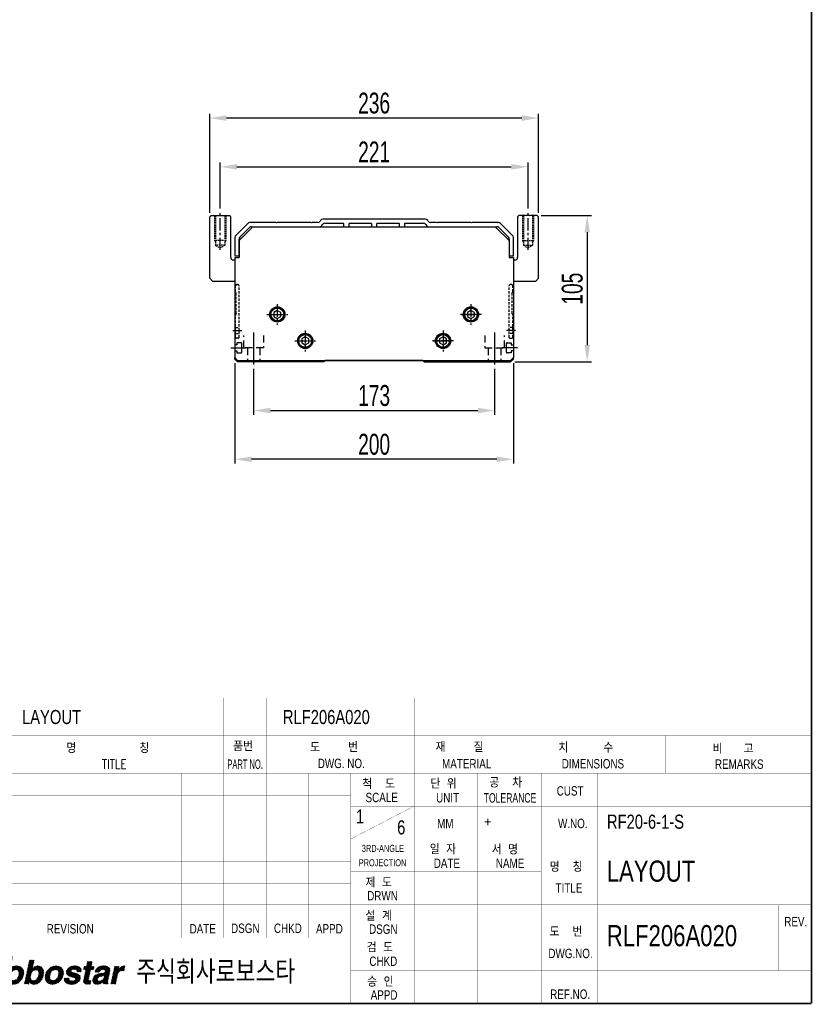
# Model space of a CAD drawing. Extents: x 4 to 2311, y -23 to 1597.
# Tile 17 of 18: x 1741 to 2311, y 9 to 716. Entities that reach past the tile are written whole.
import ezdxf
from ezdxf.enums import TextEntityAlignment as Align

# ---------------------------------------------------------------- set-up
doc = ezdxf.new("R2010")
doc.units = 0
doc.header["$LTSCALE"] = 7
doc.header["$MEASUREMENT"] = 0
for name, pattern in [('CENTER', [2, 1.25, -0.25, 0.25, -0.25]), ('DASHED', [0.75, 0.5, -0.25]), ('HIDDEN', [0.375, 0.25, -0.125])]:
    doc.linetypes.add(name, pattern=pattern)
doc.layers.get('0').update_dxf_attribs({"linetype": 'CONTINUOUS'})
doc.layers.get('DEFPOINTS').update_dxf_attribs({"linetype": 'CONTINUOUS'})
for name, color, linetype in [('3', 4, 'CONTINUOUS'), ('CENTERLINE', 3, 'CENTER'), ('CL', 1, 'CENTER'), ('HIDDEN', 5, 'DASHED')]:
    doc.layers.add(name, color=color, linetype=linetype)
doc.styles.add('GHS', font='romans.shx', dxfattribs={"bigfont": 'ghs.shx'})
doc.styles.add('HS', font='txt.shx', dxfattribs={"width": 0.8, "bigfont": 'hs.shx'})
doc.styles.add('Robostar', font='Gulim.ttf', dxfattribs={"width": 0.7})
doc.styles.get("Standard").update_dxf_attribs({"font": 'Gulim.ttf', "width": 0.8})
doc.dimstyles.new('Robostar', dxfattribs={"dimscale": 6, "dimtxt": 2.5, "dimasz": 2, "dimexe": 0.5, "dimexo": 0.5, "dimgap": 0.5, "dimtad": 3, "dimdsep": 46, "dimtxsty": 'Robostar', "dimcen": 0, "dimclrd": 4, "dimclre": 4, "dimclrt": 9, "dimadec": 0, "dimazin": 2, "dimtm": 0.1, "dimtfac": 1, "dimtix": 1, "dimtmove": 1, "dimatfit": 0, "dimfxl": 0, "dimtolj": 1, "dimarcsym": 0})

# ---------------------------------------------------------------- blocks, each defined once
blk = doc.blocks.new('*X1')
at = {"color": 0}
for p, q in [((13.23, 7.31), (14.48, 8.56)), ((13.28, 7.54), (14.53, 8.79)), ((13.33, 7.76), (14.58, 9.01)), ((13.38, 7.99), (14.6, 9.21)), ((13.42, 8.21), (14.42, 9.21)), ((13.47, 8.44), (14.24, 9.21)), ((13.52, 8.66), (14.07, 9.21)), ((13.57, 8.88), (13.89, 9.21)), ((13.62, 9.11), (13.71, 9.21)), ((25.14, 7.2), (26.85, 8.91)), ((25.31, 7.2), (26.97, 8.85)), ((25.49, 7.2), (26.92, 8.63)), ((25.63, 7.15), (26.88, 8.4)), ((25.82, 8.05), (26.67, 8.91)), ((25.86, 8.28), (26.5, 8.91)), ((25.91, 8.5), (26.32, 8.91)), ((25.96, 8.73), (26.14, 8.91)), ((8.49, 5.4), (11.07, 7.98)), ((8.51, 5.59), (10.91, 7.99)), ((8.52, 5.25), (9.68, 6.41)), ((8.53, 5.79), (10.72, 7.98)), ((8.55, 5.98), (10.52, 7.96)), ((8.62, 6.23), (10.31, 7.92)), ((8.7, 6.49), (10.04, 7.84)), ((8.88, 6.84), (9.71, 7.68)), ((9.99, 4.07), (12.42, 6.5)), ((10.17, 4.08), (12.4, 6.3)), ((10.39, 7.12), (11.23, 7.96)), ((10.6, 7.15), (11.38, 7.94)), ((10.78, 7.16), (11.51, 7.89)), ((10.93, 7.13), (11.64, 7.84)), ((11.05, 5.31), (12.42, 6.68)), ((11.06, 7.09), (11.77, 7.79)), ((11.17, 7.02), (11.87, 7.71)), ((11.26, 6.93), (11.96, 7.64)), ((11.26, 5.69), (12.4, 6.83)), ((11.33, 6.82), (12.06, 7.56)), ((11.34, 5.95), (12.37, 6.98)), ((11.37, 6.69), (12.14, 7.46)), ((11.38, 6.17), (12.34, 7.12)), ((11.4, 6.54), (12.21, 7.35)), ((11.4, 6.36), (12.28, 7.24)), ((12.76, 5.07), (13.99, 6.3)), ((12.8, 5.29), (14.14, 6.63)), ((12.85, 5.52), (15.32, 7.98)), ((12.9, 5.74), (15.11, 7.96)), ((12.95, 5.97), (14.85, 7.87)), ((13, 6.19), (14.24, 7.44)), ((13.04, 6.42), (14.29, 7.66)), ((13.09, 6.64), (14.34, 7.89)), ((13.14, 6.86), (14.39, 8.11)), ((13.19, 7.09), (14.44, 8.34)), ((14.27, 4.1), (16.65, 6.49)), ((14.41, 4.07), (16.63, 6.29)), ((14.54, 7.03), (15.5, 7.99)), ((14.81, 7.12), (15.66, 7.97)), ((15.01, 7.14), (15.81, 7.95)), ((15.16, 7.12), (15.94, 7.9)), ((15.19, 5.21), (16.67, 6.68)), ((15.29, 7.08), (16.06, 7.84)), ((15.4, 7.01), (16.18, 7.79)), ((15.46, 5.65), (16.65, 6.84)), ((15.49, 6.91), (16.27, 7.7)), ((15.55, 6.81), (16.36, 7.61)), ((15.55, 5.92), (16.63, 7)), ((15.59, 6.67), (16.44, 7.52)), ((15.6, 6.14), (16.61, 7.15)), ((15.62, 6.51), (16.5, 7.4)), ((15.62, 6.34), (16.55, 7.27)), ((16.94, 5.37), (18.28, 6.71)), ((16.95, 5.55), (19.39, 7.99)), ((16.97, 5.74), (19.21, 7.98)), ((16.97, 5.22), (18.1, 6.34)), ((16.98, 5.94), (19.01, 7.96)), ((17.04, 6.17), (18.81, 7.94)), ((17.13, 6.43), (18.55, 7.86)), ((17.25, 6.73), (18.26, 7.74)), ((18.31, 4.08), (20.87, 6.64)), ((18.47, 4.06), (20.85, 6.45)), ((18.58, 7), (19.55, 7.97)), ((18.88, 7.13), (19.71, 7.95)), ((19.09, 7.16), (19.86, 7.92)), ((19.26, 7.15), (19.98, 7.88)), ((19.41, 7.13), (20.11, 7.83)), ((19.53, 7.07), (20.24, 7.77)), ((19.64, 7), (20.33, 7.7)), ((19.67, 5.62), (20.84, 6.79)), ((19.72, 6.91), (20.43, 7.62)), ((19.77, 5.89), (20.82, 6.94)), ((19.79, 6.79), (20.53, 7.54)), ((19.82, 6.65), (20.6, 7.43)), ((19.82, 6.12), (20.79, 7.09)), ((19.84, 6.32), (20.73, 7.21)), ((19.85, 6.5), (20.67, 7.32)), ((21.47, 6.72), (22.69, 7.93)), ((21.49, 6.55), (22.9, 7.96)), ((21.51, 6.39), (23.09, 7.98)), ((21.52, 6.23), (23.28, 7.99)), ((21.54, 6.96), (22.42, 7.84)), ((21.59, 6.13), (23.45, 7.99)), ((21.69, 6.04), (22.49, 6.84)), ((21.78, 5.96), (22.55, 6.73)), ((21.79, 7.38), (22.01, 7.61)), ((21.87, 5.87), (22.64, 6.65)), ((22, 5.82), (22.78, 6.6)), ((22.13, 5.78), (22.91, 6.56)), ((22.26, 5.73), (23.05, 6.52)), ((22.39, 5.69), (23.19, 6.49)), ((22.53, 5.65), (23.34, 6.46)), ((22.68, 5.62), (23.48, 6.42)), ((22.82, 5.59), (23.62, 6.38)), ((22.87, 7.23), (23.62, 7.98)), ((22.97, 5.55), (23.75, 6.34)), ((23.07, 7.25), (23.77, 7.95)), ((23.1, 5.51), (23.88, 6.29)), ((23.24, 7.24), (23.92, 7.92)), ((23.4, 7.22), (24.05, 7.88)), ((23.53, 7.18), (24.17, 7.82)), ((23.63, 7.1), (24.29, 7.77)), ((23.68, 6.98), (24.38, 7.68)), ((23.7, 6.82), (24.48, 7.6)), ((23.82, 6.76), (24.55, 7.49)), ((23.99, 6.76), (24.6, 7.37)), ((24.17, 6.76), (24.65, 7.24)), ((24.35, 6.76), (24.66, 7.07)), ((24.52, 6.76), (24.66, 6.9)), ((25.17, 7.41), (25.66, 7.9)), ((25.2, 5.13), (26.45, 6.38)), ((25.22, 7.63), (25.49, 7.9)), ((25.24, 5.36), (26.49, 6.61)), ((25.27, 7.86), (25.31, 7.9)), ((25.29, 5.58), (26.54, 6.83)), ((25.34, 5.81), (26.59, 7.06)), ((25.39, 6.03), (27.25, 7.9)), ((25.44, 6.26), (27.08, 7.9)), ((25.48, 6.48), (26.9, 7.9)), ((25.53, 6.71), (26.78, 7.95)), ((25.58, 6.93), (26.83, 8.18)), ((26.73, 7.2), (27.37, 7.83)), ((26.9, 7.2), (27.32, 7.61)), ((27.07, 4.89), (28.55, 6.36)), ((27.08, 7.2), (27.27, 7.38)), ((27.09, 4.72), (28.75, 6.39)), ((27.09, 5.08), (28.33, 6.32)), ((27.12, 4.58), (28.96, 6.42)), ((27.18, 4.46), (29.17, 6.45)), ((27.61, 6.84), (28.66, 7.89)), ((27.64, 6.69), (28.89, 7.94)), ((27.74, 7.15), (28.37, 7.77)), ((27.81, 6.69), (29.1, 7.98)), ((27.99, 6.69), (29.29, 7.99)), ((28.17, 6.69), (29.47, 8)), ((28.34, 6.69), (29.64, 7.99)), ((28.42, 4.11), (30.63, 6.32)), ((28.61, 5.72), (29.37, 6.48)), ((28.84, 5.77), (30.64, 7.57)), ((29.02, 7.19), (29.81, 7.98)), ((29.05, 5.8), (30.7, 7.45)), ((29.22, 7.21), (29.95, 7.95)), ((29.27, 5.85), (30.75, 7.33)), ((29.38, 7.2), (30.1, 7.92)), ((29.38, 5.25), (30.67, 6.54)), ((29.5, 5.55), (30.72, 6.77)), ((29.53, 7.17), (30.23, 7.87)), ((29.55, 5.77), (30.75, 6.98)), ((29.56, 5.96), (30.76, 7.16)), ((29.65, 7.12), (30.35, 7.82)), ((29.73, 7.02), (30.46, 7.75)), ((29.76, 6.87), (30.56, 7.67)), ((31.16, 5.09), (32.45, 6.38)), ((31.21, 5.32), (33.89, 7.99)), ((31.26, 5.54), (33.71, 7.99)), ((31.31, 5.76), (33.51, 7.97)), ((31.36, 5.99), (33.25, 7.89)), ((31.4, 6.21), (32.6, 7.41)), ((31.45, 6.44), (32.65, 7.63)), ((31.5, 6.66), (32.69, 7.86)), ((31.55, 6.89), (32.56, 7.9)), ((31.59, 7.11), (32.38, 7.9)), ((31.64, 7.34), (32.2, 7.9)), ((31.69, 7.56), (32.03, 7.9)), ((31.74, 7.79), (31.85, 7.9)), ((32.98, 6.91), (33.92, 7.85)), ((33.22, 6.97), (33.87, 7.62)), ((33.42, 6.99), (33.83, 7.4)), ((33.6, 7), (33.78, 7.18)), ((8.55, 5.1), (9.59, 6.15)), ((8.58, 4.96), (9.54, 5.92)), ((8.64, 4.84), (9.52, 5.72)), ((8.7, 4.73), (9.52, 5.54)), ((8.77, 4.61), (9.54, 5.39)), ((8.84, 4.51), (9.58, 5.25)), ((8.94, 4.44), (9.65, 5.14)), ((9.04, 4.36), (9.73, 5.05)), ((9.14, 4.28), (9.84, 4.98)), ((9.26, 4.23), (9.97, 4.93)), ((9.39, 4.18), (10.12, 4.91)), ((9.52, 4.13), (10.29, 4.9)), ((9.67, 4.1), (10.5, 4.93)), ((9.83, 4.09), (10.82, 5.07)), ((10.37, 4.1), (12.38, 6.1)), ((10.58, 4.12), (12.32, 5.87)), ((10.84, 4.21), (12.23, 5.6)), ((11.15, 4.34), (12.09, 5.28)), ((12.57, 4.17), (13.86, 5.46)), ((12.61, 4.39), (13.85, 5.63)), ((12.66, 4.62), (13.87, 5.83)), ((12.71, 4.84), (13.91, 6.05)), ((12.73, 4.16), (13.89, 5.32)), ((12.91, 4.16), (13.94, 5.19)), ((13.09, 4.16), (14.01, 5.09)), ((13.26, 4.16), (13.6, 4.49)), ((13.44, 4.16), (13.55, 4.27)), ((13.67, 4.57), (14.1, 5)), ((13.73, 4.45), (14.21, 4.93)), ((13.81, 4.36), (14.35, 4.9)), ((13.9, 4.27), (14.51, 4.87)), ((14.01, 4.2), (14.71, 4.9)), ((14.13, 4.15), (15.04, 5.05)), ((14.58, 4.06), (16.6, 6.09)), ((14.78, 4.09), (16.54, 5.84)), ((14.99, 4.12), (16.46, 5.59)), ((15.25, 4.2), (16.31, 5.27)), ((15.69, 4.46), (16.01, 4.79)), ((17, 5.07), (18.02, 6.09)), ((17.03, 4.92), (17.98, 5.87)), ((17.09, 4.81), (17.96, 5.68)), ((17.16, 4.7), (17.96, 5.5)), ((17.23, 4.59), (17.99, 5.36)), ((17.31, 4.5), (18.04, 5.23)), ((17.41, 4.42), (18.11, 5.12)), ((17.51, 4.34), (18.2, 5.03)), ((17.61, 4.26), (18.31, 4.96)), ((17.74, 4.22), (18.45, 4.93)), ((17.87, 4.17), (18.6, 4.9)), ((17.99, 4.12), (18.79, 4.91)), ((18.15, 4.1), (18.99, 4.94)), ((18.66, 4.08), (20.84, 6.25)), ((18.86, 4.1), (20.82, 6.06)), ((19.08, 4.15), (20.74, 5.8)), ((19.34, 4.23), (20.65, 5.54)), ((19.7, 4.41), (20.46, 5.17)), ((21.04, 5.04), (21.35, 5.36)), ((21.04, 5.22), (21.18, 5.36)), ((21.05, 4.87), (21.53, 5.36)), ((21.1, 4.75), (21.71, 5.36)), ((21.15, 4.62), (21.88, 5.36)), ((21.22, 4.52), (22.05, 5.35)), ((21.31, 4.43), (22.05, 5.17)), ((21.4, 4.35), (22.09, 5.04)), ((21.52, 4.29), (22.18, 4.94)), ((21.64, 4.23), (22.29, 4.88)), ((21.76, 4.17), (22.43, 4.84)), ((21.91, 4.14), (22.58, 4.82)), ((22.05, 4.11), (22.75, 4.81)), ((22.2, 4.09), (22.94, 4.82)), ((22.37, 4.07), (23.19, 4.9)), ((22.54, 4.06), (24.39, 5.92)), ((22.72, 4.07), (24.43, 5.78)), ((22.91, 4.08), (24.45, 5.62)), ((23.13, 4.13), (24.47, 5.46)), ((23.23, 5.47), (24.01, 6.24)), ((23.35, 5.41), (24.12, 6.17)), ((23.37, 4.19), (24.45, 5.27)), ((23.41, 5.29), (24.21, 6.09)), ((23.44, 5.15), (24.3, 6.01)), ((23.65, 4.3), (24.34, 4.98)), ((25.12, 4.7), (26.35, 5.93)), ((25.13, 4.54), (26.3, 5.71)), ((25.15, 4.91), (26.4, 6.16)), ((25.18, 4.41), (26.25, 5.49)), ((25.25, 4.31), (26.21, 5.26)), ((25.35, 4.23), (26.17, 5.04)), ((25.49, 4.19), (26.22, 4.92)), ((25.62, 4.14), (26.35, 4.87)), ((25.79, 4.13), (26.52, 4.86)), ((25.95, 4.12), (26.7, 4.87)), ((26.13, 4.12), (26.7, 4.69)), ((26.31, 4.12), (26.65, 4.47)), ((26.49, 4.13), (26.6, 4.24)), ((27.15, 5.32), (28.09, 6.26)), ((27.25, 4.36), (28.09, 5.2)), ((27.3, 5.64), (27.76, 6.1)), ((27.34, 4.27), (28.09, 5.02)), ((27.44, 4.2), (28.15, 4.9)), ((27.57, 4.14), (28.24, 4.82)), ((27.7, 4.1), (28.37, 4.77)), ((27.85, 4.08), (28.55, 4.77)), ((28.02, 4.06), (28.77, 4.82)), ((28.21, 4.08), (29.08, 4.95)), ((28.67, 4.19), (30.58, 6.1)), ((29.04, 4.39), (30.53, 5.87)), ((29.31, 4.48), (30.48, 5.65)), ((29.31, 4.3), (30.43, 5.42)), ((29.35, 4.16), (30.39, 5.2)), ((29.53, 4.16), (30.34, 4.97)), ((29.7, 4.16), (30.3, 4.76)), ((29.88, 4.16), (30.28, 4.56)), ((30.06, 4.16), (30.31, 4.41)), ((30.23, 4.16), (30.39, 4.32)), ((30.97, 4.19), (32.22, 5.44)), ((31.02, 4.42), (32.27, 5.67)), ((31.07, 4.64), (32.32, 5.89)), ((31.12, 4.87), (32.37, 6.12)), ((31.12, 4.16), (32.18, 5.22)), ((31.29, 4.16), (32.13, 4.99)), ((31.47, 4.16), (32.08, 4.77)), ((31.65, 4.16), (32.03, 4.54)), ((31.82, 4.16), (31.98, 4.32))]:
    blk.add_line(p, q, dxfattribs=at)
blk = doc.blocks.new('*X2')
at = {"color": 0}
for p, q in [((2.13, 5.4), (7.75, 11.03)), ((2.6, 6.05), (7.53, 10.98)), ((3.09, 6.72), (7.3, 10.93)), ((3.62, 7.42), (7.08, 10.88)), ((4.25, 8.23), (6.86, 10.84)), ((4.79, 9.12), (6.22, 10.55)), ((4.83, 8.99), (6.55, 10.71)), ((5.05, 6.2), (9.58, 10.73)), ((5.15, 6.12), (9.65, 10.62)), ((6.53, 7.33), (9.72, 10.52)), ((6.55, 9.65), (7.97, 11.06)), ((6.85, 9.77), (8.18, 11.1)), ((7.1, 9.84), (8.37, 11.11)), ((7.32, 9.89), (8.55, 11.11)), ((7.53, 9.92), (8.72, 11.11)), ((7.73, 9.94), (8.87, 11.08)), ((7.92, 9.96), (9.01, 11.05)), ((8.11, 9.97), (9.15, 11.01)), ((8.22, 9.54), (9.49, 10.81)), ((8.25, 9.93), (9.26, 10.94)), ((8.29, 9.8), (9.37, 10.88)), ((1.02, 3.77), (6.2, 8.94)), ((1.09, 4.01), (6.36, 9.27)), ((1.16, 3.72), (6.04, 8.6)), ((1.64, 4.74), (6.53, 9.63)), ((4.36, 8.87), (5.87, 10.38)), ((4.5, 9.19), (5.44, 10.12)), ((4.94, 6.27), (7.07, 8.4)), ((6.82, 7.44), (9.78, 10.4)), ((7.12, 7.56), (9.84, 10.28)), ((7.43, 7.69), (9.88, 10.15)), ((7.76, 7.85), (9.92, 10.01)), ((8.1, 8.01), (9.95, 9.86)), ((8.47, 8.2), (9.95, 9.69)), ((8.87, 8.43), (9.95, 9.51)), ((9.32, 8.7), (9.89, 9.27)), ((1.3, 3.69), (5.87, 8.26)), ((1.45, 3.66), (5.66, 7.87)), ((1.62, 3.65), (5.61, 7.64)), ((2.49, 4.35), (5.89, 7.74)), ((3.53, 5.21), (4.72, 6.4)), ((4.73, 6.41), (6.2, 7.88)), ((4.84, 6.34), (6.57, 8.07)), ((5.25, 6.04), (6.34, 7.14)), ((5.34, 5.96), (6.44, 7.06)), ((5.44, 5.88), (6.53, 6.97)), ((5.54, 5.8), (6.62, 6.89)), ((5.62, 5.71), (6.71, 6.8)), ((5.71, 5.62), (6.79, 6.71)), ((5.8, 5.54), (6.88, 6.62)), ((5.89, 5.45), (6.96, 6.52)), ((5.97, 5.35), (7.05, 6.43)), ((6.04, 5.25), (7.13, 6.33)), ((6.12, 5.15), (7.2, 6.23)), ((6.2, 5.05), (7.28, 6.13)), ((6.27, 4.94), (7.36, 6.03)), ((6.33, 4.83), (7.44, 5.93)), ((6.4, 4.72), (7.51, 5.83)), ((6.46, 4.61), (7.58, 5.72)), ((6.51, 4.48), (7.65, 5.62)), ((6.56, 4.36), (7.72, 5.51)), ((6.57, 4.01), (7.86, 5.29)), ((6.61, 4.23), (7.79, 5.4)), ((6.65, 3.92), (7.92, 5.18)), ((6.74, 3.83), (7.99, 5.07)), ((6.83, 3.74), (8.05, 4.96)), ((6.92, 3.65), (8.12, 4.85)), ((7.05, 3.6), (8.18, 4.73)), ((7.2, 3.58), (8.24, 4.62)), ((7.34, 3.54), (8.3, 4.5)), ((7.48, 3.51), (8.35, 4.37)), ((7.62, 3.47), (8.37, 4.22)), ((6.49, 4.11), (6.54, 4.15)), ((7.77, 3.44), (8.4, 4.07)), ((7.93, 3.42), (8.43, 3.92)), ((8.13, 3.44), (8.44, 3.75))]:
    blk.add_line(p, q, dxfattribs=at)
blk = doc.blocks.new('LOGO-ROBOSTAR')
at = {"color": 230, "const_width": 0.00973}
for points in [[(9.53, 10.79), (9.13, 11.02), (8.68, 11.12), (8.21, 11.1), (7.73, 11.02), (7.27, 10.92), (6.83, 10.83), (6.33, 10.61), (5.82, 10.35), (5.33, 10.06), (4.89, 9.7), (4.53, 9.27), (4.31, 8.74), (4.38, 8.82), (4.46, 8.88), (4.54, 8.94), (4.62, 9), (4.7, 9.06), (4.78, 9.12), (4.81, 9.1), (4.83, 9.07), (4.83, 9.04), (4.83, 9), (4.83, 8.96), (4.83, 8.93), (4.15, 8.1), (3.49, 7.26), (2.85, 6.39), (2.22, 5.52), (1.58, 4.66), (0.93, 3.8), (1.07, 3.75), (1.2, 3.71), (1.35, 3.68), (1.49, 3.66), (1.64, 3.65), (1.79, 3.66), (2.27, 4.16), (2.78, 4.6), (3.3, 5.02), (3.81, 5.44), (4.29, 5.9), (4.73, 6.42), (5.14, 6.14), (5.53, 5.81), (5.89, 5.45), (6.2, 5.05), (6.46, 4.62), (6.63, 4.18), (6.61, 4.14), (6.58, 4.14), (6.55, 4.15), (6.52, 4.16), (6.48, 4.18), (6.44, 4.18), (6.51, 4.08), (6.59, 3.98), (6.68, 3.89), (6.78, 3.79), (6.87, 3.7), (6.97, 3.61), (7.21, 3.58), (7.45, 3.52), (7.69, 3.45), (7.93, 3.42), (8.16, 3.45), (8.39, 3.56), (8.43, 3.71), (8.44, 3.85), (8.42, 3.99), (8.39, 4.13), (8.36, 4.28), (8.34, 4.42), (8.07, 4.93), (7.77, 5.43), (7.44, 5.93), (7.08, 6.4), (6.68, 6.83), (6.25, 7.22), (6.85, 7.45), (7.44, 7.7), (8.01, 7.97), (8.58, 8.26), (9.13, 8.58), (9.67, 8.93), (9.87, 9.21), (9.96, 9.53), (9.95, 9.87), (9.87, 10.21), (9.72, 10.52)], [(8.2, 9.45), (7.81, 9.02), (7.39, 8.64), (6.95, 8.3), (6.48, 8.02), (6, 7.79), (5.5, 7.6), (5.7, 7.93), (5.88, 8.27), (6.04, 8.61), (6.21, 8.96), (6.37, 9.3), (6.54, 9.64), (6.8, 9.75), (7.06, 9.83), (7.34, 9.89), (7.62, 9.93), (7.91, 9.96), (8.2, 9.97), (8.28, 9.91), (8.3, 9.83), (8.28, 9.74), (8.25, 9.64), (8.22, 9.55)]]:
    blk.add_lwpolyline(points, close=True, dxfattribs=at)
at = {"color": 5, "const_width": 0.00973}
for points in [[(14.24, 7.41), (14.25, 7.41), (14.37, 7.54), (14.52, 7.67), (14.7, 7.79), (14.91, 7.9), (15.16, 7.97), (15.46, 8), (15.85, 7.94), (16.18, 7.78), (16.44, 7.52), (16.61, 7.15), (16.67, 6.66), (16.6, 6.07), (16.46, 5.57), (16.23, 5.09), (15.94, 4.68), (15.56, 4.36), (15.12, 4.14), (14.6, 4.06), (14.4, 4.08), (14.2, 4.12), (14.02, 4.19), (13.87, 4.3), (13.73, 4.44), (13.64, 4.63), (13.63, 4.63), (13.53, 4.16), (12.56, 4.16), (13.64, 9.21), (14.62, 9.21)], [(26.77, 7.9), (27.38, 7.9), (27.23, 7.2), (26.62, 7.2), (26.19, 5.17), (26.17, 5.07), (26.17, 4.99), (26.19, 4.93), (26.25, 4.89), (26.36, 4.87), (26.53, 4.86), (26.56, 4.86), (26.6, 4.87), (26.63, 4.87), (26.67, 4.87), (26.7, 4.87), (26.74, 4.88), (26.58, 4.13), (26.5, 4.13), (26.42, 4.13), (26.34, 4.12), (26.27, 4.12), (26.19, 4.12), (26.11, 4.12), (25.99, 4.12), (25.62, 4.14), (25.37, 4.22), (25.21, 4.34), (25.13, 4.5), (25.12, 4.7), (25.15, 4.93), (25.64, 7.2), (25.13, 7.2), (25.28, 7.9), (25.78, 7.9), (26, 8.91), (26.98, 8.91)], [(10.04, 4.06), (9.56, 4.11), (9.15, 4.27), (8.81, 4.54), (8.59, 4.92), (8.49, 5.42), (8.55, 6.03), (8.75, 6.64), (9.06, 7.14), (9.45, 7.52), (9.89, 7.79), (10.38, 7.94), (10.88, 8), (11.36, 7.94), (11.78, 7.79), (12.11, 7.52), (12.34, 7.14), (12.43, 6.64), (12.37, 6.03), (12.17, 5.42), (11.86, 4.92), (11.48, 4.54), (11.03, 4.27), (10.54, 4.11)], [(10.7, 7.17), (10.36, 7.12), (10.09, 6.98), (9.89, 6.78), (9.73, 6.54), (9.63, 6.28), (9.56, 6.03), (9.52, 5.78), (9.52, 5.52), (9.57, 5.28), (9.69, 5.08), (9.9, 4.94), (10.22, 4.89), (10.56, 4.94), (10.83, 5.08), (11.04, 5.28), (11.19, 5.52), (11.29, 5.78), (11.36, 6.03), (11.4, 6.28), (11.4, 6.54), (11.35, 6.78), (11.23, 6.98), (11.02, 7.12)], [(14.98, 7.15), (14.68, 7.1), (14.43, 6.97), (14.23, 6.77), (14.08, 6.52), (13.96, 6.24), (13.88, 5.95), (13.85, 5.67), (13.86, 5.42), (13.93, 5.2), (14.06, 5.03), (14.25, 4.91), (14.53, 4.87), (14.82, 4.92), (15.06, 5.07), (15.25, 5.27), (15.4, 5.51), (15.51, 5.76), (15.58, 6), (15.62, 6.29), (15.62, 6.56), (15.56, 6.8), (15.44, 6.98), (15.25, 7.1)], [(18.49, 4.06), (18.01, 4.11), (17.59, 4.27), (17.25, 4.54), (17.03, 4.92), (16.93, 5.42), (16.99, 6.03), (17.2, 6.64), (17.5, 7.14), (17.89, 7.52), (18.34, 7.79), (18.82, 7.94), (19.32, 8), (19.8, 7.94), (20.22, 7.79), (20.55, 7.52), (20.78, 7.14), (20.87, 6.64), (20.81, 6.03), (20.61, 5.42), (20.31, 4.92), (19.92, 4.54), (19.47, 4.27), (18.99, 4.11)], [(19.15, 7.17), (18.8, 7.12), (18.54, 6.98), (18.33, 6.78), (18.18, 6.54), (18.07, 6.28), (18, 6.03), (17.97, 5.78), (17.96, 5.52), (18.01, 5.28), (18.13, 5.08), (18.34, 4.94), (18.66, 4.89), (19, 4.94), (19.27, 5.08), (19.48, 5.28), (19.63, 5.52), (19.74, 5.78), (19.8, 6.03), (19.84, 6.28), (19.85, 6.54), (19.8, 6.78), (19.68, 6.98), (19.46, 7.12)], [(23.7, 6.76), (23.7, 6.88), (23.68, 6.99), (23.63, 7.1), (23.53, 7.18), (23.37, 7.23), (23.15, 7.25), (22.91, 7.24), (22.74, 7.19), (22.62, 7.13), (22.54, 7.05), (22.49, 6.97), (22.46, 6.89), (22.59, 6.66), (23, 6.53), (23.53, 6.41), (24.06, 6.23), (24.42, 5.9), (24.48, 5.35), (24.3, 4.87), (24.01, 4.53), (23.65, 4.3), (23.27, 4.15), (22.89, 4.08), (22.57, 4.06), (22.15, 4.09), (21.75, 4.18), (21.42, 4.33), (21.17, 4.58), (21.03, 4.91), (21.04, 5.36), (22.05, 5.36), (22.04, 5.2), (22.07, 5.07), (22.15, 4.96), (22.28, 4.88), (22.48, 4.83), (22.75, 4.81), (22.98, 4.83), (23.15, 4.88), (23.29, 4.95), (23.38, 5.03), (23.43, 5.12), (23.46, 5.19), (23.34, 5.43), (22.94, 5.56), (22.4, 5.68), (21.88, 5.86), (21.53, 6.19), (21.47, 6.75), (21.56, 7.03), (21.73, 7.31), (21.97, 7.58), (22.3, 7.79), (22.72, 7.94), (23.25, 8), (23.62, 7.98), (23.97, 7.91), (24.29, 7.77), (24.53, 7.55), (24.66, 7.22), (24.66, 6.76)], [(30.32, 4.89), (30.29, 4.7), (30.28, 4.55), (30.29, 4.45), (30.32, 4.38), (30.36, 4.34), (30.42, 4.31), (30.38, 4.16), (29.32, 4.16), (29.32, 4.24), (29.31, 4.31), (29.31, 4.37), (29.31, 4.43), (29.32, 4.51), (29.33, 4.6), (29.18, 4.48), (29.01, 4.36), (28.81, 4.25), (28.58, 4.15), (28.31, 4.09), (28, 4.06), (27.73, 4.09), (27.48, 4.17), (27.28, 4.32), (27.13, 4.53), (27.07, 4.8), (27.1, 5.15), (27.2, 5.49), (27.37, 5.77), (27.58, 5.99), (27.84, 6.16), (28.13, 6.28), (28.44, 6.35), (29.35, 6.48), (29.43, 6.49), (29.52, 6.52), (29.6, 6.56), (29.67, 6.61), (29.72, 6.68), (29.76, 6.77), (29.77, 6.95), (29.71, 7.07), (29.61, 7.15), (29.48, 7.19), (29.34, 7.21), (29.21, 7.21), (28.99, 7.19), (28.82, 7.12), (28.69, 7.03), (28.6, 6.92), (28.54, 6.8), (28.49, 6.69), (27.54, 6.69), (27.76, 7.18), (28.04, 7.54), (28.36, 7.77), (28.73, 7.91), (29.11, 7.98), (29.49, 8), (29.78, 7.98), (30.1, 7.92), (30.39, 7.8), (30.63, 7.6), (30.76, 7.31), (30.75, 6.91)], [(31.76, 7.9), (32.7, 7.9), (32.57, 7.25), (32.58, 7.25), (32.72, 7.44), (32.88, 7.61), (33.05, 7.77), (33.25, 7.89), (33.49, 7.97), (33.76, 8), (33.8, 8), (33.83, 7.99), (33.86, 7.99), (33.89, 7.99), (33.92, 7.99), (33.95, 7.98), (33.74, 6.99), (33.7, 6.99), (33.65, 6.99), (33.6, 7), (33.55, 7), (33.51, 7), (33.46, 7), (33.12, 6.96), (32.86, 6.86), (32.66, 6.71), (32.52, 6.52), (32.42, 6.32), (32.36, 6.11), (31.95, 4.16), (30.97, 4.16)], [(29.59, 5.98), (29.53, 5.94), (29.45, 5.91), (29.35, 5.87), (29.23, 5.84), (29.07, 5.81), (28.88, 5.78), (28.7, 5.74), (28.53, 5.69), (28.38, 5.62), (28.25, 5.53), (28.15, 5.39), (28.09, 5.21), (28.08, 5.06), (28.11, 4.94), (28.17, 4.86), (28.26, 4.8), (28.36, 4.77), (28.45, 4.76), (28.68, 4.79), (28.89, 4.85), (29.1, 4.96), (29.27, 5.11), (29.41, 5.29), (29.49, 5.5)]]:
    blk.add_lwpolyline(points, close=True, dxfattribs=at)
at = {"color": 230, "linetype": 'Continuous'}
blk.add_blockref('*X2', (0, 0), dxfattribs=at)
at = {"color": 5, "linetype": 'Continuous'}
blk.add_blockref('*X1', (0, 0), dxfattribs=at)
at = {"style": 'GHS', "width": 0.8}
blk.add_text('주식회사로보스타', height=5, dxfattribs=at).set_placement((36.32, 4.19))
blk = doc.blocks.new('*D27')
at = {"color": 4, "lineweight": -2}
for p, q in [((1909.48, 465.78), (1909.48, 432.78)), ((2082.48, 465.78), (2082.48, 432.78)), ((1921.48, 435.78), (2070.48, 435.78))]:
    blk.add_line(p, q, dxfattribs=at)
at = {"color": 4}
for points in [[(1921.48, 437.78), (1921.48, 433.78), (1909.48, 435.78)], [(2070.48, 437.78), (2070.48, 433.78), (2082.48, 435.78)]]:
    blk.add_solid(points, dxfattribs=at)
at = {"layer": 'DEFPOINTS', "color": 0}
for p in [(1909.48, 468.78), (2082.48, 468.78), (2082.48, 435.78)]:
    blk.add_point(p, dxfattribs=at)
at = {"color": 9, "insert": (1995.98, 446.49), "char_height": 15, "attachment_point": 5, "style": 'Robostar'}
blk.add_mtext('\\A1;173', dxfattribs=at)
blk = doc.blocks.new('*D28')
at = {"color": 4, "lineweight": -2}
for p, q in [((1895.98, 469.78), (1895.98, 397.78)), ((2095.98, 469.78), (2095.98, 397.78)), ((2083.98, 400.78), (1907.98, 400.78))]:
    blk.add_line(p, q, dxfattribs=at)
at = {"color": 4}
for points in [[(1907.98, 402.78), (1907.98, 398.78), (1895.98, 400.78)], [(2083.98, 402.78), (2083.98, 398.78), (2095.98, 400.78)]]:
    blk.add_solid(points, dxfattribs=at)
at = {"layer": 'DEFPOINTS', "color": 0}
for p in [(1895.98, 472.78), (2095.98, 472.78), (1895.98, 400.78)]:
    blk.add_point(p, dxfattribs=at)
at = {"color": 9, "insert": (1995.98, 411.47), "char_height": 15, "attachment_point": 5, "style": 'Robostar'}
blk.add_mtext('\\A1;200', dxfattribs=at)
blk = doc.blocks.new('*D29')
at = {"color": 4, "lineweight": -2}
for p, q in [((1885.48, 580.8), (1885.48, 613.78)), ((1897.48, 610.78), (2094.48, 610.78)), ((2106.48, 580.8), (2106.48, 613.78))]:
    blk.add_line(p, q, dxfattribs=at)
at = {"color": 4}
for points in [[(1897.48, 612.78), (1897.48, 608.78), (1885.48, 610.78)], [(2094.48, 612.78), (2094.48, 608.78), (2106.48, 610.78)]]:
    blk.add_solid(points, dxfattribs=at)
at = {"layer": 'DEFPOINTS', "color": 0}
for p in [(2106.48, 610.78), (1885.48, 577.8), (2106.48, 577.8)]:
    blk.add_point(p, dxfattribs=at)
at = {"color": 9, "insert": (1995.98, 621.49), "char_height": 15, "attachment_point": 5, "style": 'Robostar'}
blk.add_mtext('\\A1;221', dxfattribs=at)
blk = doc.blocks.new('*D30')
at = {"color": 4, "lineweight": -2}
for p, q in [((1877.98, 577.78), (1877.98, 648.78)), ((2101.98, 645.78), (1889.98, 645.78)), ((2113.98, 577.78), (2113.98, 648.78))]:
    blk.add_line(p, q, dxfattribs=at)
at = {"color": 4}
for points in [[(1889.98, 647.78), (1889.98, 643.78), (1877.98, 645.78)], [(2101.98, 647.78), (2101.98, 643.78), (2113.98, 645.78)]]:
    blk.add_solid(points, dxfattribs=at)
at = {"layer": 'DEFPOINTS', "color": 0}
for p in [(1877.98, 645.78), (1877.98, 574.78), (2113.98, 574.78)]:
    blk.add_point(p, dxfattribs=at)
at = {"color": 9, "insert": (1995.98, 656.47), "char_height": 15, "attachment_point": 5, "style": 'Robostar'}
blk.add_mtext('\\A1;236', dxfattribs=at)
blk = doc.blocks.new('*D31')
at = {"color": 4, "lineweight": -2}
for p, q in [((2115.98, 575.78), (2151.98, 575.78)), ((2148.98, 563.78), (2148.98, 482.78)), ((2096.98, 470.78), (2151.98, 470.78))]:
    blk.add_line(p, q, dxfattribs=at)
at = {"color": 4}
for points in [[(2146.98, 563.78), (2150.98, 563.78), (2148.98, 575.78)], [(2146.98, 482.78), (2150.98, 482.78), (2148.98, 470.78)]]:
    blk.add_solid(points, dxfattribs=at)
at = {"layer": 'DEFPOINTS', "color": 0}
for p in [(2112.98, 575.78), (2093.98, 470.78), (2148.98, 470.78)]:
    blk.add_point(p, dxfattribs=at)
at = {"color": 9, "insert": (2138.27, 523.28), "char_height": 15, "attachment_point": 5, "rotation": 90, "style": 'Robostar'}
blk.add_mtext('\\A1;105', dxfattribs=at)

msp = doc.modelspace()

# ---------------------------------------------------------------- linework, layer by layer
for p, q in [((1877.983, 530.776), (1877.983, 574.776)), ((1877.983, 530.776), (1877.983, 574.776)), ((1878.983, 575.776), (1891.983, 575.776)), ((1892.983, 574.776), (1891.983, 575.776)), ((1892.983, 545.776), (1892.983, 574.776)), ((2099.983, 575.776), (2098.983, 574.776)), ((2098.983, 574.776), (2098.983, 545.776)), ((2112.983, 575.776), (2099.983, 575.776)), ((2113.983, 530.776), (2113.983, 574.776)), ((1898.983, 557.776), (1908.983, 567.776)), ((1908.983, 567.776), (2082.983, 567.776)), ((1898.983, 557.776), (1898.983, 545.776)), ((2092.983, 557.776), (2092.983, 545.776)), ((1895.983, 545.776), (1895.983, 473.776)), ((1895.983, 545.776), (1898.983, 545.776)), ((2092.983, 545.776), (2095.983, 545.776)), ((2095.983, 545.776), (2095.983, 473.776)), ((1895.983, 543.776), (1894.983, 543.776)), ((2096.983, 543.776), (2095.983, 543.776)), ((1877.983, 530.776), (1879.983, 528.776)), ((2111.983, 528.776), (2113.983, 530.776)), ((1879.983, 528.776), (1895.983, 528.776)), ((2095.983, 528.776), (2111.983, 528.776)), ((1926.483, 507.663), (1923.983, 506.22)), ((1923.983, 506.22), (1923.983, 503.333)), ((1923.983, 503.333), (1926.483, 501.889)), ((1928.983, 506.22), (1926.483, 507.663)), ((1926.483, 501.889), (1928.983, 503.333)), ((1928.983, 503.333), (1928.983, 506.22)), ((2065.483, 507.663), (2062.983, 506.22)), ((2062.983, 506.22), (2062.983, 503.333)), ((2062.983, 503.333), (2065.483, 501.889)), ((2067.983, 506.22), (2065.483, 507.663)), ((2065.483, 501.889), (2067.983, 503.333)), ((2067.983, 503.333), (2067.983, 506.22)), ((1946.483, 488.663), (1943.983, 487.22)), ((1948.983, 487.22), (1946.483, 488.663)), ((2045.483, 488.663), (2042.983, 487.22)), ((2047.983, 487.22), (2045.483, 488.663)), ((1897.483, 482.926), (1895.983, 482.926)), ((1897.483, 484.426), (1897.483, 482.926)), ((1900.483, 484.426), (1897.483, 484.426)), ((1900.983, 477.626), (1900.983, 483.926)), ((1943.983, 487.22), (1943.983, 484.333)), ((1943.983, 484.333), (1946.483, 482.889)), ((1946.483, 482.889), (1948.983, 484.333)), ((1948.983, 484.333), (1948.983, 487.22)), ((2042.983, 487.22), (2042.983, 484.333)), ((2042.983, 484.333), (2045.483, 482.889)), ((2045.483, 482.889), (2047.983, 484.333)), ((2047.983, 484.333), (2047.983, 487.22)), ((2090.983, 477.626), (2090.983, 483.926)), ((2091.483, 484.426), (2094.483, 484.426)), ((2094.483, 484.426), (2094.483, 482.926)), ((2094.483, 482.926), (2095.983, 482.926)), ((1895.983, 478.626), (1897.483, 478.626)), ((1895.983, 472.776), (1895.983, 473.776)), ((1895.983, 473.776), (1897.983, 471.776)), ((1897.483, 478.626), (1897.483, 477.126)), ((1897.483, 477.126), (1900.483, 477.126)), ((2094.483, 477.126), (2091.483, 477.126)), ((2095.983, 473.776), (2093.983, 471.776)), ((2094.483, 478.626), (2094.483, 477.126)), ((2095.983, 478.626), (2094.483, 478.626)), ((2095.983, 472.776), (2095.983, 473.776)), ((1895.983, 472.776), (1897.983, 470.776)), ((1897.983, 471.776), (2093.983, 471.776)), ((1959.983, 470.776), (1897.983, 470.776)), ((1960.983, 471.776), (1959.983, 470.776)), ((2030.983, 471.776), (1960.983, 471.776)), ((2031.983, 470.776), (2030.983, 471.776)), ((2031.983, 470.776), (2093.983, 470.776)), ((2095.983, 472.776), (2093.983, 470.776))]:
    msp.add_line(p, q)
at = {"linetype": 'Continuous'}
for p, q in [((2032.732, 573.276), (1959.234, 573.276)), ((1905.2, 570.19), (1896.569, 561.559)), ((1899.569, 560.317), (1906.442, 567.19)), ((1925.483, 570.776), (1906.614, 570.776)), ((1907.856, 567.776), (1956.768, 567.776)), ((1925.983, 570.476), (1925.483, 570.776)), ((1926.483, 570.776), (1925.983, 570.476)), ((1950.483, 570.776), (1926.483, 570.776)), ((1950.983, 570.476), (1950.483, 570.776)), ((1951.483, 570.776), (1950.983, 570.476)), ((1955.455, 570.776), (1951.483, 570.776)), ((1957.537, 572.334), (1957.152, 571.718)), ((1958.465, 568.718), (1958.85, 569.334)), ((1960.547, 570.276), (1973.733, 570.276)), ((1973.983, 570.026), (1973.983, 568.526)), ((1974.733, 567.776), (1977.233, 567.776)), ((1977.983, 568.526), (1977.983, 570.026)), ((1978.233, 570.276), (1993.733, 570.276)), ((1993.983, 570.026), (1993.983, 568.526)), ((1994.733, 567.776), (1997.233, 567.776)), ((1997.983, 568.526), (1997.983, 570.026)), ((1998.233, 570.276), (2013.733, 570.276)), ((2013.983, 570.026), (2013.983, 568.526)), ((2014.733, 567.776), (2017.233, 567.776)), ((2017.983, 568.526), (2017.983, 570.026)), ((2018.233, 570.276), (2031.419, 570.276)), ((2033.116, 569.334), (2033.501, 568.718)), ((2034.814, 571.718), (2034.429, 572.334)), ((2035.198, 567.776), (2084.109, 567.776)), ((2040.483, 570.776), (2036.511, 570.776)), ((2040.983, 570.476), (2040.483, 570.776)), ((2041.483, 570.776), (2040.983, 570.476)), ((2065.483, 570.776), (2041.483, 570.776)), ((2065.983, 570.476), (2065.483, 570.776)), ((2066.483, 570.776), (2065.983, 570.476)), ((2085.352, 570.776), (2066.483, 570.776)), ((2092.983, 557.776), (2082.983, 567.776)), ((2085.524, 567.19), (2092.397, 560.317)), ((2095.397, 561.559), (2086.766, 570.19)), ((1895.983, 560.145), (1895.983, 546.776)), ((1898.983, 546.776), (1898.983, 558.903)), ((2092.983, 558.903), (2092.983, 546.776)), ((2095.983, 546.776), (2095.983, 560.145)), ((1895.983, 546.776), (1898.983, 546.776)), ((2092.983, 546.776), (2095.983, 546.776))]:
    msp.add_line(p, q, dxfattribs=at)
at = {"color": 5, "linetype": 'HIDDEN'}
for p, q in [((1896.483, 521.276), (1896.483, 525.276)), ((1897.483, 526.276), (1897.983, 526.276)), ((1898.983, 488.276), (1898.983, 525.276)), ((2092.983, 488.276), (2092.983, 525.276)), ((2094.483, 526.276), (2093.983, 526.276)), ((2095.483, 521.276), (2095.483, 525.276)), ((1896.983, 520.276), (1896.483, 521.276)), ((1896.983, 505.276), (1896.983, 520.276)), ((2094.983, 520.276), (2095.483, 521.276)), ((2094.983, 505.276), (2094.983, 520.276)), ((1896.983, 505.276), (1896.483, 504.276)), ((1896.483, 488.276), (1896.483, 504.276)), ((2094.983, 505.276), (2095.483, 504.276)), ((2095.483, 488.276), (2095.483, 504.276)), ((1896.483, 495.526), (1898.983, 495.526)), ((2095.483, 495.526), (2092.983, 495.526)), ((1896.483, 491.026), (1898.983, 491.026)), ((2095.483, 491.026), (2092.983, 491.026)), ((1898.483, 487.776), (1896.983, 487.776)), ((2093.483, 487.776), (2094.983, 487.776))]:
    msp.add_line(p, q, dxfattribs=at)
at = {"color": 5, "linetype": 'HIDDEN', "ltscale": 3}
for p, q in [((1902.483, 480.776), (1902.483, 489.776)), ((1916.483, 489.776), (1916.483, 480.776)), ((2075.483, 489.776), (2075.483, 480.776)), ((2089.483, 480.776), (2089.483, 489.776)), ((1916.483, 480.776), (1902.483, 480.776)), ((1904.983, 480.776), (1904.983, 470.776)), ((1913.983, 480.776), (1913.983, 470.776)), ((2075.483, 480.776), (2089.483, 480.776)), ((2077.983, 480.776), (2077.983, 470.776)), ((2086.983, 480.776), (2086.983, 470.776))]:
    msp.add_line(p, q, dxfattribs=at)
for points, const_width in [([(2310, 1564), (2310, 10)], 1.2), ([(1702.5, 202.375), (2310, 202.375)], 0.338), ([(30, 10), (2310, 10)], 1.2)]:
    msp.add_lwpolyline(points, dxfattribs=dict(const_width=const_width))
for points in [[(1878.983, 575.776), (1877.983, 574.776)], [(2113.983, 574.776), (2112.983, 575.776)]]:
    msp.add_lwpolyline(points)
for centre, radius in [((1926.483, 504.776), 5.5), ((1926.483, 504.776), 5), ((1926.483, 504.776), 4.6), ((2065.483, 504.776), 5.5), ((2065.483, 504.776), 5), ((2065.483, 504.776), 4.6), ((1946.483, 485.776), 5.5), ((1946.483, 485.776), 5), ((1946.483, 485.776), 4.6), ((2045.483, 485.776), 5.5), ((2045.483, 485.776), 5), ((2045.483, 485.776), 4.6)]:
    msp.add_circle(centre, radius)
at = {"linetype": 'Continuous'}
for centre, radius, start, end in [((1959.234, 571.276), 2, 90, 148.051715), ((2032.732, 571.276), 2, 31.948285, 90), ((1906.614, 568.776), 2, 90, 135), ((1907.856, 565.776), 2, 90, 135), ((1955.455, 572.776), 2, 270, 328.051715), ((1956.768, 569.776), 2, 270, 328.051715), ((1960.547, 568.276), 2, 90, 148.051715), ((1973.733, 570.026), 0.25, 0, 90), ((1974.733, 568.526), 0.75, 180, 270), ((1977.233, 568.526), 0.75, 270, 360), ((1978.233, 570.026), 0.25, 90, 180), ((1993.733, 570.026), 0.25, 0, 90), ((1994.733, 568.526), 0.75, 180, 270), ((1997.233, 568.526), 0.75, 270, 0), ((1998.233, 570.026), 0.25, 90, 180), ((2013.733, 570.026), 0.25, 0, 90), ((2014.733, 568.526), 0.75, 180, 270), ((2017.233, 568.526), 0.75, 270, 360), ((2018.233, 570.026), 0.25, 90, 180), ((2031.419, 568.276), 2, 31.948285, 90), ((2035.198, 569.776), 2, 211.948285, 270), ((2036.511, 572.776), 2, 211.948285, 270), ((2084.109, 565.776), 2, 45, 90), ((2085.352, 568.776), 2, 45, 90), ((1897.983, 560.145), 2, 135, 180), ((1900.983, 558.903), 2, 135, 180), ((2090.983, 558.903), 2, 360, 45), ((2093.983, 560.145), 2, 0, 45)]:
    msp.add_arc(centre, radius, start, end, dxfattribs=at)
for centre, radius, start, end in [((1894.983, 545.776), 2, 180, 270), ((2096.983, 545.776), 2, 270, 0), ((1900.483, 483.926), 0.5, 0, 90), ((2091.483, 483.926), 0.5, 90, 180), ((1900.483, 477.626), 0.5, 270, 0), ((2091.483, 477.626), 0.5, 180, 270)]:
    msp.add_arc(centre, radius, start, end)
at = {"color": 5, "linetype": 'HIDDEN'}
for centre, radius, start, end in [((1897.483, 525.276), 1, 90, 180), ((1897.983, 525.276), 1, 0, 90), ((2093.983, 525.276), 1, 90, 180), ((2094.483, 525.276), 1, 0, 90), ((1896.983, 488.276), 0.5, 180, 270), ((1898.483, 488.276), 0.5, 270, 360), ((2093.483, 488.276), 0.5, 180, 270), ((2094.983, 488.276), 0.5, 270, 0)]:
    msp.add_arc(centre, radius, start, end, dxfattribs=at)
at = {"layer": '3', "const_width": 0.169}
for points in [[(1702.5, 229.375), (2310, 229.375)], [(1888.125, 229.375), (1888.125, 57.25)], [(1918.5, 229.375), (1918.5, 57.25)], [(2024.812, 229.375), (2024.812, 10)], [(2100.75, 229.375), (2100.75, 175.375)], [(2205.375, 202.375), (2205.375, 175.375)], [(1702.5, 175.375), (2310, 175.375)], [(1857.75, 175.375), (1857.75, 57.25)], [(1948.875, 175.375), (1948.875, 57.25)], [(1979.25, 175.375), (1979.25, 10)], [(2070.375, 175.375), (2070.375, 10)], [(2115.938, 175.375), (2115.938, 10)], [(2156.438, 175.375), (2156.438, 10)], [(1702.5, 159.175), (1979.25, 159.175)], [(1979.25, 151.75), (2310, 151.75)], [(2024.812, 151.75), (1979.25, 128.125)], [(1702.5, 143.65), (1979.25, 143.65)], [(1702.5, 128.125), (2310, 128.125)], [(1702.5, 111.925), (1979.25, 111.925)], [(1979.25, 104.5), (2115.938, 104.5)], [(1702.5, 96.4), (1979.25, 96.4)], [(1702.5, 80.875), (2310, 80.875)], [(2286.375, 80.875), (2286.375, 33.625)], [(1702.5, 57.25), (2115.938, 57.25)], [(2286.375, 57.25), (2310, 57.25)], [(1979.25, 33.625), (2310, 33.625)]]:
    msp.add_lwpolyline(points, dxfattribs=at)
at = {"layer": 'CENTERLINE'}
for p, q in [((1885.483, 551.145), (1885.483, 577.799)), ((2106.483, 551.145), (2106.483, 577.799))]:
    msp.add_line(p, q, dxfattribs=at)
at = {"layer": 'CL', "color": 3, "linetype": 'CENTER'}
for p, q in [((1926.483, 512.276), (1926.483, 497.276)), ((1926.483, 511.776), (1926.483, 497.776)), ((2065.483, 512.276), (2065.483, 497.276)), ((2065.483, 511.776), (2065.483, 497.776)), ((1918.983, 504.776), (1933.983, 504.776)), ((1919.483, 504.776), (1933.483, 504.776)), ((2072.983, 504.776), (2057.983, 504.776)), ((2058.483, 504.776), (2072.483, 504.776)), ((1894.515, 493.276), (1900.995, 493.276)), ((1946.483, 493.276), (1946.483, 478.276)), ((1946.483, 492.776), (1946.483, 478.776)), ((2045.483, 493.276), (2045.483, 478.276)), ((2045.483, 492.776), (2045.483, 478.776)), ((2097.451, 493.276), (2090.971, 493.276)), ((1938.983, 485.776), (1953.983, 485.776)), ((1939.483, 485.776), (1953.483, 485.776)), ((2052.983, 485.776), (2037.983, 485.776)), ((2038.483, 485.776), (2052.483, 485.776))]:
    msp.add_line(p, q, dxfattribs=at)
at = {"layer": 'CL', "color": 3, "ltscale": 3}
for p, q in [((1909.483, 491.776), (1909.483, 468.776)), ((2082.483, 491.776), (2082.483, 468.776)), ((1892.983, 480.776), (1903.983, 480.776)), ((2098.983, 480.776), (2087.983, 480.776))]:
    msp.add_line(p, q, dxfattribs=at)
at = {"layer": 'HIDDEN', "ltscale": 0.3}
for p, q in [((1881.483, 575.776), (1881.483, 557.776)), ((1882.16, 575.776), (1882.16, 554.453)), ((1888.806, 575.776), (1888.806, 554.453)), ((1889.483, 575.776), (1889.483, 557.776)), ((2102.483, 575.776), (2102.483, 557.776)), ((2103.16, 575.776), (2103.16, 554.453)), ((2109.806, 575.776), (2109.806, 554.453)), ((2110.483, 575.776), (2110.483, 557.776)), ((1889.483, 557.776), (1881.483, 557.776)), ((1881.483, 557.776), (1882.16, 556.604)), ((1888.806, 554.453), (1882.16, 554.453)), ((1882.16, 554.453), (1885.483, 552.534)), ((1888.806, 554.453), (1885.483, 552.534)), ((1889.483, 557.776), (1888.806, 556.604)), ((2102.483, 557.776), (2103.16, 556.604)), ((2102.483, 557.776), (2110.483, 557.776)), ((2103.16, 554.453), (2109.806, 554.453)), ((2103.16, 554.453), (2106.483, 552.534)), ((2109.806, 554.453), (2106.483, 552.534)), ((2110.483, 557.776), (2109.806, 556.604))]:
    msp.add_line(p, q, dxfattribs=at)

# ---------------------------------------------------------------- block references
at = {"xscale": 3.375, "yscale": 3.375, "zscale": 3.375}
msp.add_blockref('LOGO-ROBOSTAR', (1702.5, 10), dxfattribs=at)

# ---------------------------------------------------------------- texts
at = {"width": 0.8}
for s, height, p in [('LAYOUT', 10.125, (1743.145, 210.636)), ('RLF206A020', 10.125, (1930.456, 210.636)), ('1', 10.125, (1982.952, 139.272)), ('6', 10.125, (2012.508, 131.376)), ('RF20-6-1-S', 10.125, (2163.141, 135.486)), ('LAYOUT', 15.1875, (2162.993, 97.437)), ('RLF206A020', 15.1875, (2162.993, 51.103))]:
    msp.add_text(s, height=height, dxfattribs=at).set_placement(p)
at = {"style": 'GHS'}
for s, p in [('품번', (1894.746, 191.178)), ('도    번', (1950.059, 190.494)), ('재    질', (2040.113, 190.627)), ('명         칭', (1774.96, 189.88)), ('치     수', (2128.259, 190.215)), ('비   고', (2238.983, 189.392)), ('척  도', (1987.466, 164.171)), ('단 위', (2036.385, 164.28)), ('공  차', (2078.753, 165.103)), ('일 자', (2035.936, 117.239)), ('서 명', (2080.44, 117.044)), ('명  칭', (2122.046, 104.586)), ('제 도', (1989.786, 93.362)), ('설 계', (1989.786, 69.485)), ('도  번', (2121.976, 58.067)), ('검 도', (1990.61, 46.843)), ('승 인', (1991.022, 22.142))]:
    msp.add_text(s, height=6.75, dxfattribs=at).set_placement(p)
at = {"layer": '3', "style": 'HS', "width": 0.8}
msp.add_text('TITLE', height=6.75, dxfattribs=at).set_placement((1809.394, 181.835), align=Align.MIDDLE)
at = {"layer": '3'}
for s, height, width, p in [('PART NO.', 6.75, 0.55, (1903.37, 181.835)), ('DWG. NO.', 6.75, 0.8, (1972.396, 182.392)), ('MATERIAL', 6.75, 0.8, (2062.449, 182.136)), ('DIMENSIONS', 6.75, 0.8, (2153.081, 182.136)), ('REMARKS', 6.75, 0.8, (2258.146, 181.857)), ('CUST', 6.75, 0.8, (2136.691, 162.668)), ('SCALE', 6.75, 0.8, (2001.421, 157.934)), ('UNIT', 6.75, 0.8, (2048.738, 157.656)), ('TOLERANCE', 6.75, 0.7, (2093.549, 157.656)), ('MM', 6.75, 0.8, (2047.112, 139.195)), ('W.NO.', 6.75, 0.8, (2138.639, 139.278)), ('3RD-ANGLE', 5.0625, 0.8, (2002.3, 121.375)), ('PROJECTION', 5.0625, 0.8, (2002.022, 111.072)), ('DATE', 6.75, 0.8, (2048.219, 110.715)), ('NAME', 6.75, 0.8, (2093.587, 110.715)), ('TITLE', 6.75, 0.8, (2135.894, 92.895)), ('DRWN', 6.75, 0.8, (2002.015, 87.326)), ('REV.', 6.75, 0.8, (2298.706, 68.787)), ('REVISION', 6.75, 0.8, (1777.772, 63.627)), ('DATE', 6.75, 0.8, (1872.913, 63.627)), ('DSGN', 6.75, 0.8, (1903.479, 64.009)), ('CHKD', 6.75, 0.8, (1934.046, 64.009)), ('APPD', 6.75, 0.8, (1963.849, 63.627)), ('DSGN', 6.75, 0.8, (2002.572, 63.38)), ('DWG.NO.', 6.75, 0.8, (2137.013, 45.916)), ('CHKD', 6.75, 0.8, (2002.578, 40.347)), ('APPD', 6.75, 0.8, (2003.135, 16.122)), ('REF.NO.', 6.75, 0.8, (2136.735, 16.679))]:
    msp.add_text(s, height=height, dxfattribs=dict(at, width=width)).set_placement(p, align=Align.MIDDLE)
msp.add_text('+', height=6.75, dxfattribs=at).set_placement((2077.598, 140.443), align=Align.MIDDLE)

# ---------------------------------------------------------------- dimensions: what is measured, and where the dimension line sits
for base, p1, p2, picture, middle in [((1877.983, 645.776), (2113.983, 574.776), (1877.983, 574.776), '*D30', (1995.983, 656.466)), ((2106.483, 610.776), (1885.483, 577.799), (2106.483, 577.799), '*D29', (1995.983, 621.486)), ((1895.983, 400.776), (2095.983, 472.776), (1895.983, 472.776), '*D28', (1995.983, 411.466)), ((2082.483, 435.776), (1909.483, 468.776), (2082.483, 468.776), '*D27', (1995.983, 446.486))]:
    dim = msp.add_linear_dim(base=base, p1=p1, p2=p2, dimstyle='Robostar')
    dim.commit()
    dim.dimension.update_dxf_attribs({"geometry": picture, "text_midpoint": middle})
dim = msp.add_linear_dim(base=(2148.983, 470.776), p1=(2112.983, 575.776), p2=(2093.983, 470.776), angle=90, dimstyle='Robostar')
dim.commit()
dim.dimension.update_dxf_attribs({"geometry": '*D31', "text_midpoint": (2138.273, 523.276)})

doc.saveas('drawing.dxf')
